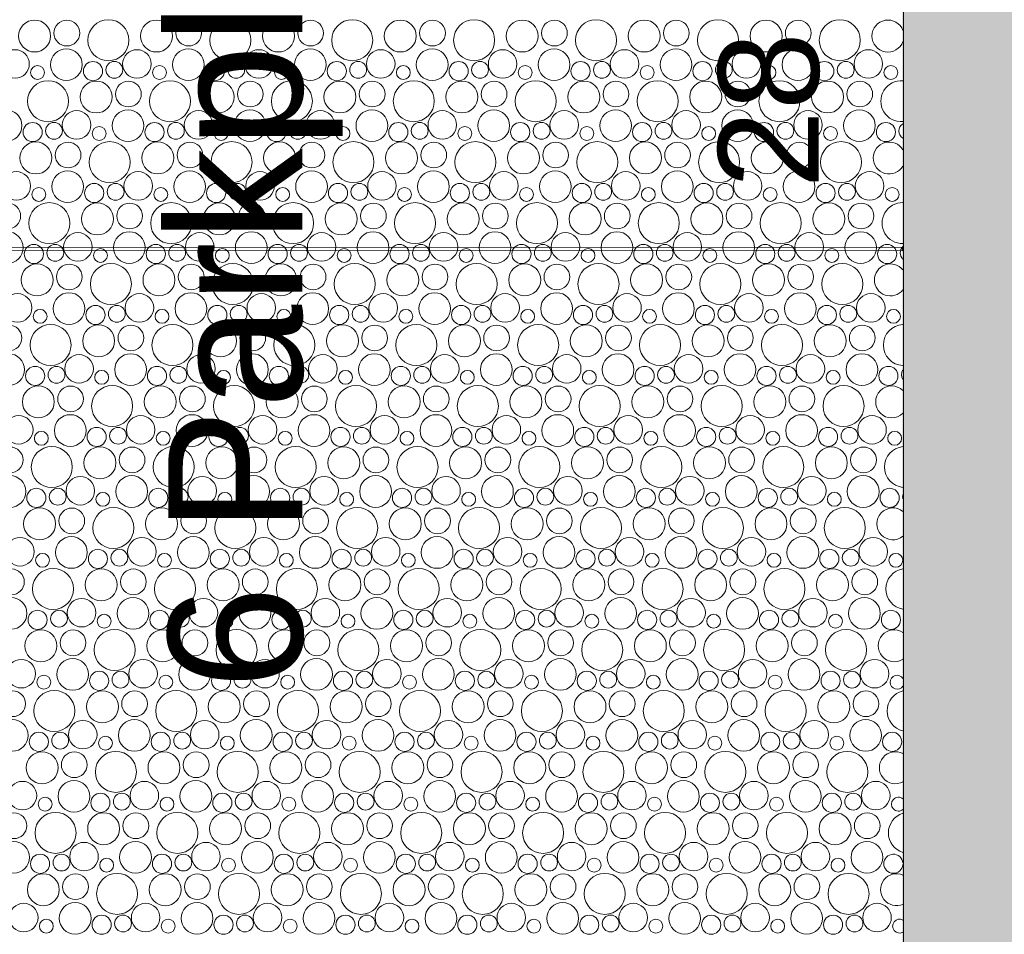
# Model space of a CAD drawing. Header units: metres. Extents: x -167 to 338, y -186 to 508.
# Tile 190 of 256: x 92.53 to 95.47, y 25.72 to 28.45. Entities that reach past the tile are written whole.
import ezdxf
from ezdxf.enums import TextEntityAlignment as Align

# ---------------------------------------------------------------- set-up
doc = ezdxf.new("R2010")
doc.units = ezdxf.units.M
doc.header["$MEASUREMENT"] = 0
doc.linetypes.add('Öffnungslinie Tür Fenster', pattern=[0.23, 0.15, -0.08])
for name, color, linetype in [('60 Gelände 2D Übersicht', 7, 'Continuous'), ('60 Stellplätze', 7, 'Continuous'), ('90 Allgemein Beschriftung', 7, 'Continuous')]:
    doc.layers.add(name, color=color, linetype=linetype)
doc.styles.add('ERSTELLTER_STIL_1', font='arial.ttf')
doc.styles.add('ERSTELLTER_STIL_2', font='arial.ttf')

# ---------------------------------------------------------------- blocks, each defined once
blk = doc.blocks.new('*X46', base_point=(27236.1321, 33357.279))
at = {"layer": '60 Gelände 2D Übersicht', "color": 9, "linetype": 'Continuous', "lineweight": 18}
for centre, radius in [((92.5786, 28.4004), 0.0477), ((92.6747, 28.4092), 0.0384), ((92.7988, 28.3879), 0.0612), ((92.9423, 28.4004), 0.0477), ((93.0384, 28.4092), 0.0384), ((93.1625, 28.3879), 0.0612), ((93.306, 28.4004), 0.0477), ((93.4021, 28.4092), 0.0384), ((93.5262, 28.3879), 0.0612), ((93.6697, 28.4004), 0.0477), ((93.7658, 28.4092), 0.0384), ((93.8899, 28.3879), 0.0612), ((94.0335, 28.4004), 0.0477), ((94.1295, 28.4092), 0.0384), ((94.2536, 28.3879), 0.0612), ((94.3972, 28.4004), 0.0477), ((94.4932, 28.4092), 0.0384), ((94.6173, 28.3879), 0.0612), ((94.7609, 28.4004), 0.0477), ((94.8569, 28.4092), 0.0384), ((94.981, 28.3879), 0.0612), ((92.5202, 28.317), 0.0426), ((92.6736, 28.3148), 0.0473), ((92.8839, 28.317), 0.0426), ((93.0373, 28.3148), 0.0473), ((93.2476, 28.317), 0.0426), ((93.4011, 28.3148), 0.0473), ((93.6113, 28.317), 0.0426), ((93.7648, 28.3148), 0.0473), ((93.975, 28.317), 0.0426), ((94.1285, 28.3148), 0.0473), ((94.3387, 28.317), 0.0426), ((94.4922, 28.3148), 0.0473), ((94.7024, 28.317), 0.0426), ((94.8559, 28.3148), 0.0473), ((95.0661, 28.317), 0.0426), ((92.7527, 28.2957), 0.0286), ((92.8165, 28.2993), 0.0251), ((93.1164, 28.2957), 0.0286), ((93.1802, 28.2993), 0.0251), ((93.4801, 28.2957), 0.0286), ((93.5439, 28.2993), 0.0251), ((93.8438, 28.2957), 0.0286), ((93.9076, 28.2993), 0.0251), ((94.2075, 28.2957), 0.0286), ((94.2713, 28.2993), 0.0251), ((94.5712, 28.2957), 0.0286), ((94.635, 28.2993), 0.0251), ((94.9349, 28.2957), 0.0286), ((94.9987, 28.2993), 0.0251), ((92.5875, 28.2916), 0.0207), ((92.9512, 28.2916), 0.0207), ((93.3149, 28.2916), 0.0207), ((93.6787, 28.2916), 0.0207), ((94.0424, 28.2916), 0.0207), ((94.4061, 28.2916), 0.0207), ((94.7698, 28.2916), 0.0207), ((95.1335, 28.2916), 0.0207), ((92.6188, 28.2059), 0.0612), ((92.7623, 28.2184), 0.0477), ((92.8584, 28.2272), 0.0384), ((92.9825, 28.2059), 0.0612), ((93.126, 28.2184), 0.0477), ((93.2221, 28.2272), 0.0384), ((93.3462, 28.2059), 0.0612), ((93.4897, 28.2184), 0.0477), ((93.5858, 28.2272), 0.0384), ((93.7099, 28.2059), 0.0612), ((93.8535, 28.2184), 0.0477), ((93.9495, 28.2272), 0.0384), ((94.0736, 28.2059), 0.0612), ((94.2172, 28.2184), 0.0477), ((94.3132, 28.2272), 0.0384), ((94.4373, 28.2059), 0.0612), ((94.5809, 28.2184), 0.0477), ((94.6769, 28.2272), 0.0384), ((94.801, 28.2059), 0.0612), ((94.9446, 28.2184), 0.0477), ((95.0406, 28.2272), 0.0384), ((92.4936, 28.1329), 0.0473), ((92.7039, 28.135), 0.0426), ((92.8573, 28.1329), 0.0473), ((93.0676, 28.135), 0.0426), ((93.2211, 28.1329), 0.0473), ((93.4313, 28.135), 0.0426), ((93.5848, 28.1329), 0.0473), ((93.795, 28.135), 0.0426), ((93.9485, 28.1329), 0.0473), ((94.1587, 28.135), 0.0426), ((94.3122, 28.1329), 0.0473), ((94.5224, 28.135), 0.0426), ((94.6759, 28.1329), 0.0473), ((94.8861, 28.135), 0.0426), ((95.0396, 28.1329), 0.0473), ((92.5727, 28.1137), 0.0286), ((92.6365, 28.1173), 0.0251), ((92.7712, 28.1096), 0.0207), ((92.9364, 28.1137), 0.0286), ((93.0002, 28.1173), 0.0251), ((93.1349, 28.1096), 0.0207), ((93.3001, 28.1137), 0.0286), ((93.3639, 28.1173), 0.0251), ((93.4987, 28.1096), 0.0207), ((93.6638, 28.1137), 0.0286), ((93.7276, 28.1173), 0.0251), ((93.8624, 28.1096), 0.0207), ((94.0275, 28.1137), 0.0286), ((94.0913, 28.1173), 0.0251), ((94.2261, 28.1096), 0.0207), ((94.3912, 28.1137), 0.0286), ((94.455, 28.1173), 0.0251), ((94.5898, 28.1096), 0.0207), ((94.7549, 28.1137), 0.0286), ((94.8187, 28.1173), 0.0251), ((94.9535, 28.1096), 0.0207), ((95.1186, 28.1137), 0.0286), ((92.8025, 28.0239), 0.0612), ((93.1662, 28.0239), 0.0612), ((93.5299, 28.0239), 0.0612), ((93.8936, 28.0239), 0.0612), ((94.2573, 28.0239), 0.0612), ((94.621, 28.0239), 0.0612), ((94.9847, 28.0239), 0.0612), ((92.5823, 28.0364), 0.0477), ((92.6784, 28.0452), 0.0384), ((92.946, 28.0364), 0.0477), ((93.0421, 28.0452), 0.0384), ((93.3097, 28.0364), 0.0477), ((93.4058, 28.0452), 0.0384), ((93.6735, 28.0364), 0.0477), ((93.7695, 28.0452), 0.0384), ((94.0372, 28.0364), 0.0477), ((94.1332, 28.0452), 0.0384), ((94.4009, 28.0364), 0.0477), ((94.4969, 28.0452), 0.0384), ((94.7646, 28.0364), 0.0477), ((94.8606, 28.0452), 0.0384), ((92.6773, 27.9509), 0.0473), ((93.0411, 27.9509), 0.0473), ((93.4048, 27.9509), 0.0473), ((93.7685, 27.9509), 0.0473), ((94.1322, 27.9509), 0.0473), ((94.4959, 27.9509), 0.0473), ((94.8596, 27.9509), 0.0473), ((92.5239, 27.953), 0.0426), ((92.8876, 27.953), 0.0426), ((93.2513, 27.953), 0.0426), ((93.615, 27.953), 0.0426), ((93.9787, 27.953), 0.0426), ((94.3424, 27.953), 0.0426), ((94.7061, 27.953), 0.0426), ((95.0698, 27.953), 0.0426), ((92.5912, 27.9276), 0.0207), ((92.7564, 27.9317), 0.0286), ((92.8202, 27.9353), 0.0251), ((92.9549, 27.9276), 0.0207), ((93.1201, 27.9317), 0.0286), ((93.1839, 27.9353), 0.0251), ((93.3187, 27.9276), 0.0207), ((93.4838, 27.9317), 0.0286), ((93.5476, 27.9353), 0.0251), ((93.6824, 27.9276), 0.0207), ((93.8475, 27.9317), 0.0286), ((93.9113, 27.9353), 0.0251), ((94.0461, 27.9276), 0.0207), ((94.2112, 27.9317), 0.0286), ((94.275, 27.9353), 0.0251), ((94.4098, 27.9276), 0.0207), ((94.5749, 27.9317), 0.0286), ((94.6387, 27.9353), 0.0251), ((94.7735, 27.9276), 0.0207), ((94.9386, 27.9317), 0.0286), ((95.0024, 27.9353), 0.0251), ((95.1372, 27.9276), 0.0207), ((92.4984, 27.8632), 0.0384), ((92.6225, 27.8419), 0.0612), ((92.766, 27.8544), 0.0477), ((92.8621, 27.8632), 0.0384), ((92.9862, 27.8419), 0.0612), ((93.1297, 27.8544), 0.0477), ((93.2258, 27.8632), 0.0384), ((93.3499, 27.8419), 0.0612), ((93.4935, 27.8544), 0.0477), ((93.5895, 27.8632), 0.0384), ((93.7136, 27.8419), 0.0612), ((93.8572, 27.8544), 0.0477), ((93.9532, 27.8632), 0.0384), ((94.0773, 27.8419), 0.0612), ((94.2209, 27.8544), 0.0477), ((94.3169, 27.8632), 0.0384), ((94.441, 27.8419), 0.0612), ((94.5846, 27.8544), 0.0477), ((94.6806, 27.8632), 0.0384), ((94.8047, 27.8419), 0.0612), ((94.9483, 27.8544), 0.0477), ((95.0443, 27.8632), 0.0384), ((92.4973, 27.7689), 0.0473), ((92.7076, 27.771), 0.0426), ((92.8611, 27.7689), 0.0473), ((93.0713, 27.771), 0.0426), ((93.2248, 27.7689), 0.0473), ((93.435, 27.771), 0.0426), ((93.5885, 27.7689), 0.0473), ((93.7987, 27.771), 0.0426), ((93.9522, 27.7689), 0.0473), ((94.1624, 27.771), 0.0426), ((94.3159, 27.7689), 0.0473), ((94.5261, 27.771), 0.0426), ((94.6796, 27.7689), 0.0473), ((94.8898, 27.771), 0.0426), ((95.0433, 27.7689), 0.0473), ((92.5764, 27.7498), 0.0286), ((92.6402, 27.7533), 0.0251), ((92.7749, 27.7456), 0.0207), ((92.9401, 27.7498), 0.0286), ((93.0039, 27.7533), 0.0251), ((93.1387, 27.7456), 0.0207), ((93.3038, 27.7498), 0.0286), ((93.3676, 27.7533), 0.0251), ((93.5024, 27.7456), 0.0207), ((93.6675, 27.7498), 0.0286), ((93.7313, 27.7533), 0.0251), ((93.8661, 27.7456), 0.0207), ((94.0312, 27.7498), 0.0286), ((94.095, 27.7533), 0.0251), ((94.2298, 27.7456), 0.0207), ((94.3949, 27.7498), 0.0286), ((94.4587, 27.7533), 0.0251), ((94.5935, 27.7456), 0.0207), ((94.7586, 27.7498), 0.0286), ((94.8224, 27.7533), 0.0251), ((94.9572, 27.7456), 0.0207), ((95.1223, 27.7498), 0.0286), ((92.586, 27.6724), 0.0477), ((92.6821, 27.6812), 0.0384), ((92.8062, 27.66), 0.0612), ((92.9497, 27.6724), 0.0477), ((93.0458, 27.6812), 0.0384), ((93.1699, 27.66), 0.0612), ((93.3135, 27.6724), 0.0477), ((93.4095, 27.6812), 0.0384), ((93.5336, 27.66), 0.0612), ((93.6772, 27.6724), 0.0477), ((93.7732, 27.6812), 0.0384), ((93.8973, 27.66), 0.0612), ((94.0409, 27.6724), 0.0477), ((94.1369, 27.6812), 0.0384), ((94.261, 27.66), 0.0612), ((94.4046, 27.6724), 0.0477), ((94.5006, 27.6812), 0.0384), ((94.6247, 27.66), 0.0612), ((94.7683, 27.6724), 0.0477), ((94.8643, 27.6812), 0.0384), ((94.9884, 27.66), 0.0612), ((92.5276, 27.589), 0.0426), ((92.6811, 27.5869), 0.0473), ((92.8913, 27.589), 0.0426), ((93.0448, 27.5869), 0.0473), ((93.255, 27.589), 0.0426), ((93.4085, 27.5869), 0.0473), ((93.6187, 27.589), 0.0426), ((93.7722, 27.5869), 0.0473), ((93.9824, 27.589), 0.0426), ((94.1359, 27.5869), 0.0473), ((94.3461, 27.589), 0.0426), ((94.4996, 27.5869), 0.0473), ((94.7098, 27.589), 0.0426), ((94.8633, 27.5869), 0.0473), ((95.0735, 27.589), 0.0426), ((92.7601, 27.5678), 0.0286), ((92.8239, 27.5713), 0.0251), ((93.1238, 27.5678), 0.0286), ((93.1876, 27.5713), 0.0251), ((93.4875, 27.5678), 0.0286), ((93.5513, 27.5713), 0.0251), ((93.8512, 27.5678), 0.0286), ((93.915, 27.5713), 0.0251), ((94.2149, 27.5678), 0.0286), ((94.2787, 27.5713), 0.0251), ((94.5786, 27.5678), 0.0286), ((94.6424, 27.5713), 0.0251), ((94.9423, 27.5678), 0.0286), ((95.0062, 27.5713), 0.0251), ((92.5949, 27.5636), 0.0207), ((92.9587, 27.5636), 0.0207), ((93.3224, 27.5636), 0.0207), ((93.6861, 27.5636), 0.0207), ((94.0498, 27.5636), 0.0207), ((94.4135, 27.5636), 0.0207), ((94.7772, 27.5636), 0.0207), ((95.1409, 27.5636), 0.0207), ((92.5021, 27.4992), 0.0384), ((92.6262, 27.478), 0.0612), ((92.7697, 27.4904), 0.0477), ((92.8658, 27.4992), 0.0384), ((92.9899, 27.478), 0.0612), ((93.1335, 27.4904), 0.0477), ((93.2295, 27.4992), 0.0384), ((93.3536, 27.478), 0.0612), ((93.4972, 27.4904), 0.0477), ((93.5932, 27.4992), 0.0384), ((93.7173, 27.478), 0.0612), ((93.8609, 27.4904), 0.0477), ((93.9569, 27.4992), 0.0384), ((94.081, 27.478), 0.0612), ((94.2246, 27.4904), 0.0477), ((94.3206, 27.4992), 0.0384), ((94.4447, 27.478), 0.0612), ((94.5883, 27.4904), 0.0477), ((94.6843, 27.4992), 0.0384), ((94.8084, 27.478), 0.0612), ((94.952, 27.4904), 0.0477), ((95.048, 27.4992), 0.0384), ((92.5011, 27.4049), 0.0473), ((92.7113, 27.407), 0.0426), ((92.8648, 27.4049), 0.0473), ((93.075, 27.407), 0.0426), ((93.2285, 27.4049), 0.0473), ((93.4387, 27.407), 0.0426), ((93.5922, 27.4049), 0.0473), ((93.8024, 27.407), 0.0426), ((93.9559, 27.4049), 0.0473), ((94.1661, 27.407), 0.0426), ((94.3196, 27.4049), 0.0473), ((94.5298, 27.407), 0.0426), ((94.6833, 27.4049), 0.0473), ((94.8935, 27.407), 0.0426), ((95.047, 27.4049), 0.0473), ((92.5801, 27.3858), 0.0286), ((92.6439, 27.3893), 0.0251), ((92.9438, 27.3858), 0.0286), ((93.0076, 27.3893), 0.0251), ((93.3075, 27.3858), 0.0286), ((93.3713, 27.3893), 0.0251), ((93.6712, 27.3858), 0.0286), ((93.735, 27.3893), 0.0251), ((94.0349, 27.3858), 0.0286), ((94.0987, 27.3893), 0.0251), ((94.3986, 27.3858), 0.0286), ((94.4624, 27.3893), 0.0251), ((94.7623, 27.3858), 0.0286), ((94.8262, 27.3893), 0.0251), ((95.126, 27.3858), 0.0286), ((92.7787, 27.3816), 0.0207), ((93.1424, 27.3816), 0.0207), ((93.5061, 27.3816), 0.0207), ((93.8698, 27.3816), 0.0207), ((94.2335, 27.3816), 0.0207), ((94.5972, 27.3816), 0.0207), ((94.9609, 27.3816), 0.0207), ((92.5897, 27.3084), 0.0477), ((92.6858, 27.3172), 0.0384), ((92.8099, 27.296), 0.0612), ((92.9535, 27.3084), 0.0477), ((93.0495, 27.3172), 0.0384), ((93.1736, 27.296), 0.0612), ((93.3172, 27.3084), 0.0477), ((93.4132, 27.3172), 0.0384), ((93.5373, 27.296), 0.0612), ((93.6809, 27.3084), 0.0477), ((93.7769, 27.3172), 0.0384), ((93.901, 27.296), 0.0612), ((94.0446, 27.3084), 0.0477), ((94.1406, 27.3172), 0.0384), ((94.2647, 27.296), 0.0612), ((94.4083, 27.3084), 0.0477), ((94.5043, 27.3172), 0.0384), ((94.6284, 27.296), 0.0612), ((94.772, 27.3084), 0.0477), ((94.868, 27.3172), 0.0384), ((94.9921, 27.296), 0.0612), ((92.5313, 27.225), 0.0426), ((92.6848, 27.2229), 0.0473), ((92.895, 27.225), 0.0426), ((93.0485, 27.2229), 0.0473), ((93.2587, 27.225), 0.0426), ((93.4122, 27.2229), 0.0473), ((93.6224, 27.225), 0.0426), ((93.7759, 27.2229), 0.0473), ((93.9861, 27.225), 0.0426), ((94.1396, 27.2229), 0.0473), ((94.3498, 27.225), 0.0426), ((94.5033, 27.2229), 0.0473), ((94.7135, 27.225), 0.0426), ((94.867, 27.2229), 0.0473), ((95.0772, 27.225), 0.0426), ((92.5987, 27.1996), 0.0207), ((92.7638, 27.2038), 0.0286), ((92.8276, 27.2073), 0.0251), ((92.9624, 27.1996), 0.0207), ((93.1275, 27.2038), 0.0286), ((93.1913, 27.2073), 0.0251), ((93.3261, 27.1996), 0.0207), ((93.4912, 27.2038), 0.0286), ((93.555, 27.2073), 0.0251), ((93.6898, 27.1996), 0.0207), ((93.8549, 27.2038), 0.0286), ((93.9187, 27.2073), 0.0251), ((94.0535, 27.1996), 0.0207), ((94.2186, 27.2038), 0.0286), ((94.2824, 27.2073), 0.0251), ((94.4172, 27.1996), 0.0207), ((94.5823, 27.2038), 0.0286), ((94.6462, 27.2073), 0.0251), ((94.7809, 27.1996), 0.0207), ((94.946, 27.2038), 0.0286), ((95.0099, 27.2073), 0.0251), ((95.1446, 27.1996), 0.0207), ((92.6299, 27.114), 0.0612), ((92.7735, 27.1264), 0.0477), ((92.9936, 27.114), 0.0612), ((93.1372, 27.1264), 0.0477), ((93.3573, 27.114), 0.0612), ((93.5009, 27.1264), 0.0477), ((93.721, 27.114), 0.0612), ((93.8646, 27.1264), 0.0477), ((94.0847, 27.114), 0.0612), ((94.2283, 27.1264), 0.0477), ((94.4484, 27.114), 0.0612), ((94.592, 27.1264), 0.0477), ((94.8121, 27.114), 0.0612), ((94.9557, 27.1264), 0.0477), ((92.5058, 27.1352), 0.0384), ((92.8695, 27.1352), 0.0384), ((93.2332, 27.1352), 0.0384), ((93.5969, 27.1352), 0.0384), ((93.9606, 27.1352), 0.0384), ((94.3243, 27.1352), 0.0384), ((94.688, 27.1352), 0.0384), ((95.0517, 27.1352), 0.0384), ((92.5048, 27.0409), 0.0473), ((92.8685, 27.0409), 0.0473), ((93.2322, 27.0409), 0.0473), ((93.5959, 27.0409), 0.0473), ((93.9596, 27.0409), 0.0473), ((94.3233, 27.0409), 0.0473), ((94.687, 27.0409), 0.0473), ((95.0507, 27.0409), 0.0473), ((92.715, 27.043), 0.0426), ((93.0787, 27.043), 0.0426), ((93.4424, 27.043), 0.0426), ((93.8061, 27.043), 0.0426), ((94.1698, 27.043), 0.0426), ((94.5335, 27.043), 0.0426), ((94.8972, 27.043), 0.0426), ((92.5838, 27.0218), 0.0286), ((92.6476, 27.0253), 0.0251), ((92.7824, 27.0176), 0.0207), ((92.9475, 27.0218), 0.0286), ((93.0113, 27.0253), 0.0251), ((93.1461, 27.0176), 0.0207), ((93.3112, 27.0218), 0.0286), ((93.375, 27.0253), 0.0251), ((93.5098, 27.0176), 0.0207), ((93.6749, 27.0218), 0.0286), ((93.7387, 27.0253), 0.0251), ((93.8735, 27.0176), 0.0207), ((94.0386, 27.0218), 0.0286), ((94.1024, 27.0253), 0.0251), ((94.2372, 27.0176), 0.0207), ((94.4023, 27.0218), 0.0286), ((94.4662, 27.0253), 0.0251), ((94.6009, 27.0176), 0.0207), ((94.766, 27.0218), 0.0286), ((94.8299, 27.0253), 0.0251), ((94.9646, 27.0176), 0.0207), ((95.1297, 27.0218), 0.0286), ((92.5935, 26.9444), 0.0477), ((92.6895, 26.9532), 0.0384), ((92.8136, 26.932), 0.0612), ((92.9572, 26.9444), 0.0477), ((93.0532, 26.9532), 0.0384), ((93.1773, 26.932), 0.0612), ((93.3209, 26.9444), 0.0477), ((93.4169, 26.9532), 0.0384), ((93.541, 26.932), 0.0612), ((93.6846, 26.9444), 0.0477), ((93.7806, 26.9532), 0.0384), ((93.9047, 26.932), 0.0612), ((94.0483, 26.9444), 0.0477), ((94.1443, 26.9532), 0.0384), ((94.2684, 26.932), 0.0612), ((94.412, 26.9444), 0.0477), ((94.508, 26.9532), 0.0384), ((94.6321, 26.932), 0.0612), ((94.7757, 26.9444), 0.0477), ((94.8717, 26.9532), 0.0384), ((94.9958, 26.932), 0.0612), ((92.535, 26.861), 0.0426), ((92.6885, 26.8589), 0.0473), ((92.8987, 26.861), 0.0426), ((93.0522, 26.8589), 0.0473), ((93.2624, 26.861), 0.0426), ((93.4159, 26.8589), 0.0473), ((93.6261, 26.861), 0.0426), ((93.7796, 26.8589), 0.0473), ((93.9898, 26.861), 0.0426), ((94.1433, 26.8589), 0.0473), ((94.3535, 26.861), 0.0426), ((94.507, 26.8589), 0.0473), ((94.7172, 26.861), 0.0426), ((94.8707, 26.8589), 0.0473), ((95.0809, 26.861), 0.0426), ((92.6024, 26.8356), 0.0207), ((92.7675, 26.8398), 0.0286), ((92.8313, 26.8433), 0.0251), ((92.9661, 26.8356), 0.0207), ((93.1312, 26.8398), 0.0286), ((93.195, 26.8433), 0.0251), ((93.3298, 26.8356), 0.0207), ((93.4949, 26.8398), 0.0286), ((93.5587, 26.8433), 0.0251), ((93.6935, 26.8356), 0.0207), ((93.8586, 26.8398), 0.0286), ((93.9224, 26.8433), 0.0251), ((94.0572, 26.8356), 0.0207), ((94.2223, 26.8398), 0.0286), ((94.2862, 26.8433), 0.0251), ((94.4209, 26.8356), 0.0207), ((94.586, 26.8398), 0.0286), ((94.6499, 26.8433), 0.0251), ((94.7846, 26.8356), 0.0207), ((94.9497, 26.8398), 0.0286), ((95.0136, 26.8433), 0.0251), ((95.1483, 26.8356), 0.0207), ((92.5095, 26.7712), 0.0384), ((92.6336, 26.75), 0.0612), ((92.7772, 26.7624), 0.0477), ((92.8732, 26.7712), 0.0384), ((92.9973, 26.75), 0.0612), ((93.1409, 26.7624), 0.0477), ((93.2369, 26.7712), 0.0384), ((93.361, 26.75), 0.0612), ((93.5046, 26.7624), 0.0477), ((93.6006, 26.7712), 0.0384), ((93.7247, 26.75), 0.0612), ((93.8683, 26.7624), 0.0477), ((93.9643, 26.7712), 0.0384), ((94.0884, 26.75), 0.0612), ((94.232, 26.7624), 0.0477), ((94.328, 26.7712), 0.0384), ((94.4521, 26.75), 0.0612), ((94.5957, 26.7624), 0.0477), ((94.6917, 26.7712), 0.0384), ((94.8158, 26.75), 0.0612), ((94.9594, 26.7624), 0.0477), ((95.0554, 26.7712), 0.0384), ((92.5085, 26.6769), 0.0473), ((92.7187, 26.6791), 0.0426), ((92.8722, 26.6769), 0.0473), ((93.0824, 26.6791), 0.0426), ((93.2359, 26.6769), 0.0473), ((93.4461, 26.6791), 0.0426), ((93.5996, 26.6769), 0.0473), ((93.8098, 26.6791), 0.0426), ((93.9633, 26.6769), 0.0473), ((94.1735, 26.6791), 0.0426), ((94.327, 26.6769), 0.0473), ((94.5372, 26.6791), 0.0426), ((94.6907, 26.6769), 0.0473), ((94.9009, 26.6791), 0.0426), ((95.0544, 26.6769), 0.0473), ((92.5875, 26.6578), 0.0286), ((92.6513, 26.6613), 0.0251), ((92.9512, 26.6578), 0.0286), ((93.015, 26.6613), 0.0251), ((93.3149, 26.6578), 0.0286), ((93.3787, 26.6613), 0.0251), ((93.6786, 26.6578), 0.0286), ((93.7424, 26.6613), 0.0251), ((94.0423, 26.6578), 0.0286), ((94.1062, 26.6613), 0.0251), ((94.406, 26.6578), 0.0286), ((94.4699, 26.6613), 0.0251), ((94.7697, 26.6578), 0.0286), ((94.8336, 26.6613), 0.0251), ((95.1335, 26.6578), 0.0286), ((92.7861, 26.6536), 0.0207), ((93.1498, 26.6536), 0.0207), ((93.5135, 26.6536), 0.0207), ((93.8772, 26.6536), 0.0207), ((94.2409, 26.6536), 0.0207), ((94.6046, 26.6536), 0.0207), ((94.9683, 26.6536), 0.0207), ((92.5972, 26.5804), 0.0477), ((92.6932, 26.5892), 0.0384), ((92.8173, 26.568), 0.0612), ((92.9609, 26.5804), 0.0477), ((93.0569, 26.5892), 0.0384), ((93.181, 26.568), 0.0612), ((93.3246, 26.5804), 0.0477), ((93.4206, 26.5892), 0.0384), ((93.5447, 26.568), 0.0612), ((93.6883, 26.5804), 0.0477), ((93.7843, 26.5892), 0.0384), ((93.9084, 26.568), 0.0612), ((94.052, 26.5804), 0.0477), ((94.148, 26.5892), 0.0384), ((94.2721, 26.568), 0.0612), ((94.4157, 26.5804), 0.0477), ((94.5117, 26.5892), 0.0384), ((94.6358, 26.568), 0.0612), ((94.7794, 26.5804), 0.0477), ((94.8754, 26.5892), 0.0384), ((94.9995, 26.568), 0.0612), ((92.5387, 26.4971), 0.0426), ((92.6922, 26.4949), 0.0473), ((92.9024, 26.4971), 0.0426), ((93.0559, 26.4949), 0.0473), ((93.2661, 26.4971), 0.0426), ((93.4196, 26.4949), 0.0473), ((93.6298, 26.4971), 0.0426), ((93.7833, 26.4949), 0.0473), ((93.9935, 26.4971), 0.0426), ((94.147, 26.4949), 0.0473), ((94.3572, 26.4971), 0.0426), ((94.5107, 26.4949), 0.0473), ((94.7209, 26.4971), 0.0426), ((94.8744, 26.4949), 0.0473), ((95.0847, 26.4971), 0.0426), ((92.7712, 26.4758), 0.0286), ((92.835, 26.4793), 0.0251), ((93.1349, 26.4758), 0.0286), ((93.1987, 26.4793), 0.0251), ((93.4986, 26.4758), 0.0286), ((93.5624, 26.4793), 0.0251), ((93.8623, 26.4758), 0.0286), ((93.9262, 26.4793), 0.0251), ((94.226, 26.4758), 0.0286), ((94.2899, 26.4793), 0.0251), ((94.5897, 26.4758), 0.0286), ((94.6536, 26.4793), 0.0251), ((94.9535, 26.4758), 0.0286), ((95.0173, 26.4793), 0.0251), ((92.6061, 26.4716), 0.0207), ((92.9698, 26.4716), 0.0207), ((93.3335, 26.4716), 0.0207), ((93.6972, 26.4716), 0.0207), ((94.0609, 26.4716), 0.0207), ((94.4246, 26.4716), 0.0207), ((94.7883, 26.4716), 0.0207), ((92.5132, 26.4073), 0.0384), ((92.6373, 26.386), 0.0612), ((92.7809, 26.3984), 0.0477), ((92.8769, 26.4073), 0.0384), ((93.001, 26.386), 0.0612), ((93.1446, 26.3984), 0.0477), ((93.2406, 26.4073), 0.0384), ((93.3647, 26.386), 0.0612), ((93.5083, 26.3984), 0.0477), ((93.6043, 26.4073), 0.0384), ((93.7284, 26.386), 0.0612), ((93.872, 26.3984), 0.0477), ((93.968, 26.4073), 0.0384), ((94.0921, 26.386), 0.0612), ((94.2357, 26.3984), 0.0477), ((94.3317, 26.4073), 0.0384), ((94.4558, 26.386), 0.0612), ((94.5994, 26.3984), 0.0477), ((94.6954, 26.4073), 0.0384), ((94.8195, 26.386), 0.0612), ((94.9631, 26.3984), 0.0477), ((95.0591, 26.4073), 0.0384), ((92.5122, 26.3129), 0.0473), ((92.7224, 26.3151), 0.0426), ((92.8759, 26.3129), 0.0473), ((93.0861, 26.3151), 0.0426), ((93.2396, 26.3129), 0.0473), ((93.4498, 26.3151), 0.0426), ((93.6033, 26.3129), 0.0473), ((93.8135, 26.3151), 0.0426), ((93.967, 26.3129), 0.0473), ((94.1772, 26.3151), 0.0426), ((94.3307, 26.3129), 0.0473), ((94.5409, 26.3151), 0.0426), ((94.6944, 26.3129), 0.0473), ((94.9047, 26.3151), 0.0426), ((95.0581, 26.3129), 0.0473), ((92.5912, 26.2938), 0.0286), ((92.655, 26.2973), 0.0251), ((92.9549, 26.2938), 0.0286), ((93.0187, 26.2973), 0.0251), ((93.3186, 26.2938), 0.0286), ((93.3824, 26.2973), 0.0251), ((93.6823, 26.2938), 0.0286), ((93.7462, 26.2973), 0.0251), ((94.046, 26.2938), 0.0286), ((94.1099, 26.2973), 0.0251), ((94.4097, 26.2938), 0.0286), ((94.4736, 26.2973), 0.0251), ((94.7735, 26.2938), 0.0286), ((94.8373, 26.2973), 0.0251), ((95.1372, 26.2938), 0.0286), ((92.7898, 26.2896), 0.0207), ((93.1535, 26.2896), 0.0207), ((93.5172, 26.2896), 0.0207), ((93.8809, 26.2896), 0.0207), ((94.2446, 26.2896), 0.0207), ((94.6083, 26.2896), 0.0207), ((94.972, 26.2896), 0.0207), ((92.6009, 26.2164), 0.0477), ((92.6969, 26.2253), 0.0384), ((92.821, 26.204), 0.0612), ((92.9646, 26.2164), 0.0477), ((93.0606, 26.2253), 0.0384), ((93.1847, 26.204), 0.0612), ((93.3283, 26.2164), 0.0477), ((93.4243, 26.2253), 0.0384), ((93.5484, 26.204), 0.0612), ((93.692, 26.2164), 0.0477), ((93.788, 26.2253), 0.0384), ((93.9121, 26.204), 0.0612), ((94.0557, 26.2164), 0.0477), ((94.1517, 26.2253), 0.0384), ((94.2758, 26.204), 0.0612), ((94.4194, 26.2164), 0.0477), ((94.5154, 26.2253), 0.0384), ((94.6395, 26.204), 0.0612), ((94.7831, 26.2164), 0.0477), ((94.8791, 26.2253), 0.0384), ((95.0033, 26.204), 0.0612), ((92.5424, 26.1331), 0.0426), ((92.6959, 26.1309), 0.0473), ((92.9061, 26.1331), 0.0426), ((93.0596, 26.1309), 0.0473), ((93.2698, 26.1331), 0.0426), ((93.4233, 26.1309), 0.0473), ((93.6335, 26.1331), 0.0426), ((93.787, 26.1309), 0.0473), ((93.9972, 26.1331), 0.0426), ((94.1507, 26.1309), 0.0473), ((94.3609, 26.1331), 0.0426), ((94.5144, 26.1309), 0.0473), ((94.7247, 26.1331), 0.0426), ((94.8781, 26.1309), 0.0473), ((95.0884, 26.1331), 0.0426), ((92.6098, 26.1076), 0.0207), ((92.7749, 26.1118), 0.0286), ((92.8387, 26.1153), 0.0251), ((92.9735, 26.1076), 0.0207), ((93.1386, 26.1118), 0.0286), ((93.2024, 26.1153), 0.0251), ((93.3372, 26.1076), 0.0207), ((93.5023, 26.1118), 0.0286), ((93.5662, 26.1153), 0.0251), ((93.7009, 26.1076), 0.0207), ((93.866, 26.1118), 0.0286), ((93.9299, 26.1153), 0.0251), ((94.0646, 26.1076), 0.0207), ((94.2297, 26.1118), 0.0286), ((94.2936, 26.1153), 0.0251), ((94.4283, 26.1076), 0.0207), ((94.5935, 26.1118), 0.0286), ((94.6573, 26.1153), 0.0251), ((94.792, 26.1076), 0.0207), ((94.9572, 26.1118), 0.0286), ((95.021, 26.1153), 0.0251), ((92.5169, 26.0433), 0.0384), ((92.641, 26.022), 0.0612), ((92.7846, 26.0344), 0.0477), ((92.8806, 26.0433), 0.0384), ((93.0047, 26.022), 0.0612), ((93.1483, 26.0344), 0.0477), ((93.2443, 26.0433), 0.0384), ((93.3684, 26.022), 0.0612), ((93.512, 26.0344), 0.0477), ((93.608, 26.0433), 0.0384), ((93.7321, 26.022), 0.0612), ((93.8757, 26.0344), 0.0477), ((93.9717, 26.0433), 0.0384), ((94.0958, 26.022), 0.0612), ((94.2394, 26.0344), 0.0477), ((94.3354, 26.0433), 0.0384), ((94.4595, 26.022), 0.0612), ((94.6031, 26.0344), 0.0477), ((94.6991, 26.0433), 0.0384), ((94.8233, 26.022), 0.0612), ((94.9668, 26.0344), 0.0477), ((95.0629, 26.0433), 0.0384), ((92.5159, 25.9489), 0.0473), ((92.7261, 25.9511), 0.0426), ((92.8796, 25.9489), 0.0473), ((93.0898, 25.9511), 0.0426), ((93.2433, 25.9489), 0.0473), ((93.4535, 25.9511), 0.0426), ((93.607, 25.9489), 0.0473), ((93.8172, 25.9511), 0.0426), ((93.9707, 25.9489), 0.0473), ((94.1809, 25.9511), 0.0426), ((94.3344, 25.9489), 0.0473), ((94.5447, 25.9511), 0.0426), ((94.6981, 25.9489), 0.0473), ((94.9084, 25.9511), 0.0426), ((95.0618, 25.9489), 0.0473), ((92.5949, 25.9298), 0.0286), ((92.6587, 25.9333), 0.0251), ((92.7935, 25.9256), 0.0207), ((92.9586, 25.9298), 0.0286), ((93.0224, 25.9333), 0.0251), ((93.1572, 25.9256), 0.0207), ((93.3223, 25.9298), 0.0286), ((93.3862, 25.9333), 0.0251), ((93.5209, 25.9256), 0.0207), ((93.686, 25.9298), 0.0286), ((93.7499, 25.9333), 0.0251), ((93.8846, 25.9256), 0.0207), ((94.0497, 25.9298), 0.0286), ((94.1136, 25.9333), 0.0251), ((94.2483, 25.9256), 0.0207), ((94.4135, 25.9298), 0.0286), ((94.4773, 25.9333), 0.0251), ((94.612, 25.9256), 0.0207), ((94.7772, 25.9298), 0.0286), ((94.841, 25.9333), 0.0251), ((94.9757, 25.9256), 0.0207), ((92.6046, 25.8524), 0.0477), ((92.7006, 25.8613), 0.0384), ((92.8247, 25.84), 0.0612), ((92.9683, 25.8524), 0.0477), ((93.0643, 25.8613), 0.0384), ((93.1884, 25.84), 0.0612), ((93.332, 25.8524), 0.0477), ((93.428, 25.8613), 0.0384), ((93.5521, 25.84), 0.0612), ((93.6957, 25.8524), 0.0477), ((93.7917, 25.8613), 0.0384), ((93.9158, 25.84), 0.0612), ((94.0594, 25.8524), 0.0477), ((94.1554, 25.8613), 0.0384), ((94.2795, 25.84), 0.0612), ((94.4231, 25.8524), 0.0477), ((94.5191, 25.8613), 0.0384), ((94.6433, 25.84), 0.0612), ((94.7868, 25.8524), 0.0477), ((94.8829, 25.8613), 0.0384), ((95.007, 25.84), 0.0612), ((92.5461, 25.7691), 0.0426), ((92.6996, 25.7669), 0.0473), ((92.9098, 25.7691), 0.0426), ((93.0633, 25.7669), 0.0473), ((93.2735, 25.7691), 0.0426), ((93.427, 25.7669), 0.0473), ((93.6372, 25.7691), 0.0426), ((93.7907, 25.7669), 0.0473), ((94.0009, 25.7691), 0.0426), ((94.1544, 25.7669), 0.0473), ((94.3647, 25.7691), 0.0426), ((94.5181, 25.7669), 0.0473), ((94.7284, 25.7691), 0.0426), ((94.8818, 25.7669), 0.0473), ((95.0921, 25.7691), 0.0426), ((92.6135, 25.7436), 0.0207), ((92.7786, 25.7478), 0.0286), ((92.8424, 25.7513), 0.0251), ((92.9772, 25.7436), 0.0207), ((93.1423, 25.7478), 0.0286), ((93.2062, 25.7513), 0.0251), ((93.3409, 25.7436), 0.0207), ((93.506, 25.7478), 0.0286), ((93.5699, 25.7513), 0.0251), ((93.7046, 25.7436), 0.0207), ((93.8697, 25.7478), 0.0286), ((93.9336, 25.7513), 0.0251), ((94.0683, 25.7436), 0.0207), ((94.2335, 25.7478), 0.0286), ((94.2973, 25.7513), 0.0251), ((94.432, 25.7436), 0.0207), ((94.5972, 25.7478), 0.0286), ((94.661, 25.7513), 0.0251), ((94.7957, 25.7436), 0.0207), ((94.9609, 25.7478), 0.0286), ((95.0247, 25.7513), 0.0251)]:
    blk.add_circle(centre, radius, dxfattribs=at)
for centre, radius, start, end in [((95.1246, 28.4004), 0.0477, 20.1838, 339.8162), ((95.1647, 28.2059), 0.0612, 85.6587, 274.3413), ((95.1824, 28.1173), 0.0251, 121.4872, 238.5128), ((95.1283, 28.0364), 0.0477, 30.5853, 329.4147), ((95.1684, 27.8419), 0.0612, 89.1332, 270.8668), ((95.1862, 27.7533), 0.0251, 132.0807, 227.9193), ((95.132, 27.6724), 0.0477, 38.4497, 321.5503), ((95.1721, 27.478), 0.0612, 92.6045, 267.3955), ((95.1899, 27.3893), 0.0251, 144.8896, 215.1104), ((95.1357, 27.3084), 0.0477, 45.1352, 314.8648), ((95.1758, 27.114), 0.0612, 96.0854, 263.9146), ((95.1936, 27.0253), 0.0251, 164.9973, 195.0027), ((95.1394, 26.9444), 0.0477, 51.118, 308.882), ((95.1795, 26.75), 0.0612, 99.5891, 260.4109), ((95.1431, 26.5804), 0.0477, 56.633, 303.367), ((95.152, 26.4716), 0.0207, 33.0703, 326.9297), ((95.1833, 26.386), 0.0612, 103.1294, 256.8706), ((95.1468, 26.2164), 0.0477, 61.8175, 298.1825), ((95.1557, 26.1076), 0.0207, 48.8004, 311.1996), ((95.187, 26.022), 0.0612, 106.7215, 253.2785), ((95.1409, 25.9298), 0.0286, 4.867, 355.133), ((95.1505, 25.8524), 0.0477, 66.7612, 293.2388), ((95.1594, 25.7436), 0.0207, 61.3559, 298.6441)]:
    blk.add_arc(centre, radius, start, end, dxfattribs=at)
blk = doc.blocks.new('Parkplätze 27')
at = {"layer": '60 Stellplätze', "color": 7, "linetype": 'Continuous', "lineweight": 13, "flags": 128}
blk.add_lwpolyline([(8.245, 0), (8.255, 0), (8.255, 5.4989), (8.245, 5.4989)], close=True, dxfattribs=at)
at = {"layer": '60 Stellplätze', "color": 7, "linetype": 'Continuous', "lineweight": 13, "style": 'ERSTELLTER_STIL_2'}
for tag, p in [('num_start_0', (0.4, 0.4171)), ('num_start_1', (3.15, 0.4171)), ('num_start_2', (5.9, 0.4146)), ('num_start_3', (8.65, 0.4171)), ('num_start_4', (11.4, 0.4146)), ('num_start_5', (14.15, 0.4146))]:
    blk.add_attdef(tag, text='', height=0.3, dxfattribs=at).set_placement(p, align=Align.MIDDLE_CENTER)

msp = doc.modelspace()

# ---------------------------------------------------------------- hatches: boundary and pattern name
at = {"layer": '60 Gelände 2D Übersicht', "linetype": 'Continuous', "lineweight": 18}
h = msp.add_hatch(dxfattribs=at)
h.set_pattern_fill('Mörtel_0001', color=8, style=0, pattern_type=2)
h.set_pattern_definition([(45, (27236.1321, 33357.62905), (-0.11136931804, 0.11136931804), [0, -0.105, 0, -0.1575]), (110, (27236.4821, 33357.62905), (0.1480015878, 0.0538681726), [0, -0.077, 0, -0.133])])
h.paths.add_polyline_path([(58.1615, 45.7496), (66.6638, 45.7501), (66.663, 37.5001), (77.6619, 37.5142), (77.6627, 45.7491), (84.1676, 45.7491), (84.1668, 37.4991), (95.1657, 37.4991), (95.1665, 45.7491), (101.6703, 45.7491), (101.6703, 14.5263), (95.1658, 14.3351), (95.1689, 36.0142), (84.17, 36.0153), (84.1681, 14.0509), (77.6707, 13.994), (77.6638, 36.0132), (66.6649, 35.9991), (66.6638, 13.8829), (59.5867, 13.8829), (59.5867, 23.1797), (59.5867, 37.3459), (58.1625, 37.3459), (58.1625, 28.2047)])

# ---------------------------------------------------------------- linework, layer by layer
at = {"layer": '60 Stellplätze', "color": 7, "linetype": 'Continuous', "lineweight": 13}
msp.add_line((95.1714, 21.2004), (95.17, 36.0142), dxfattribs=at)

# ---------------------------------------------------------------- block references
at = {"layer": '60 Gelände 2D Übersicht', "color": 9, "linetype": 'Öffnungslinie Tür Fenster', "lineweight": 18}
msp.add_blockref('*X46', (27236.1321, 33357.279), dxfattribs=at)
at = {"layer": '60 Stellplätze', "color": 7, "linetype": 'Continuous', "lineweight": 13}
ref = msp.add_blockref('Parkplätze 27', (95.1673, 19.5142), dxfattribs=dict(at, rotation=89.9945255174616))
ref.add_attrib('num_start_3', '28', dxfattribs={"color": 7, "linetype": 'Continuous', "lineweight": 13, "height": 0.3, "rotation": 89.9945, "style": 'ERSTELLTER_STIL_2'}).set_placement((94.7682, 28.1788), align=Align.MIDDLE_CENTER)

# ---------------------------------------------------------------- texts
at = {"layer": '90 Allgemein Beschriftung', "color": 7, "linetype": 'Continuous', "lineweight": 13, "insert": (92.9773, 26.4496), "char_height": 0.4, "attachment_point": 1, "rotation": 90, "style": 'ERSTELLTER_STIL_1'}
msp.add_mtext('\\A1;{\\pql;\\fArial|b0|i0|c0|p0;\\W1.000000;6\\fArial|b0|i0|c0|p0;\\W1.000000; Parkplätze}', dxfattribs=at)

doc.saveas('drawing.dxf')
